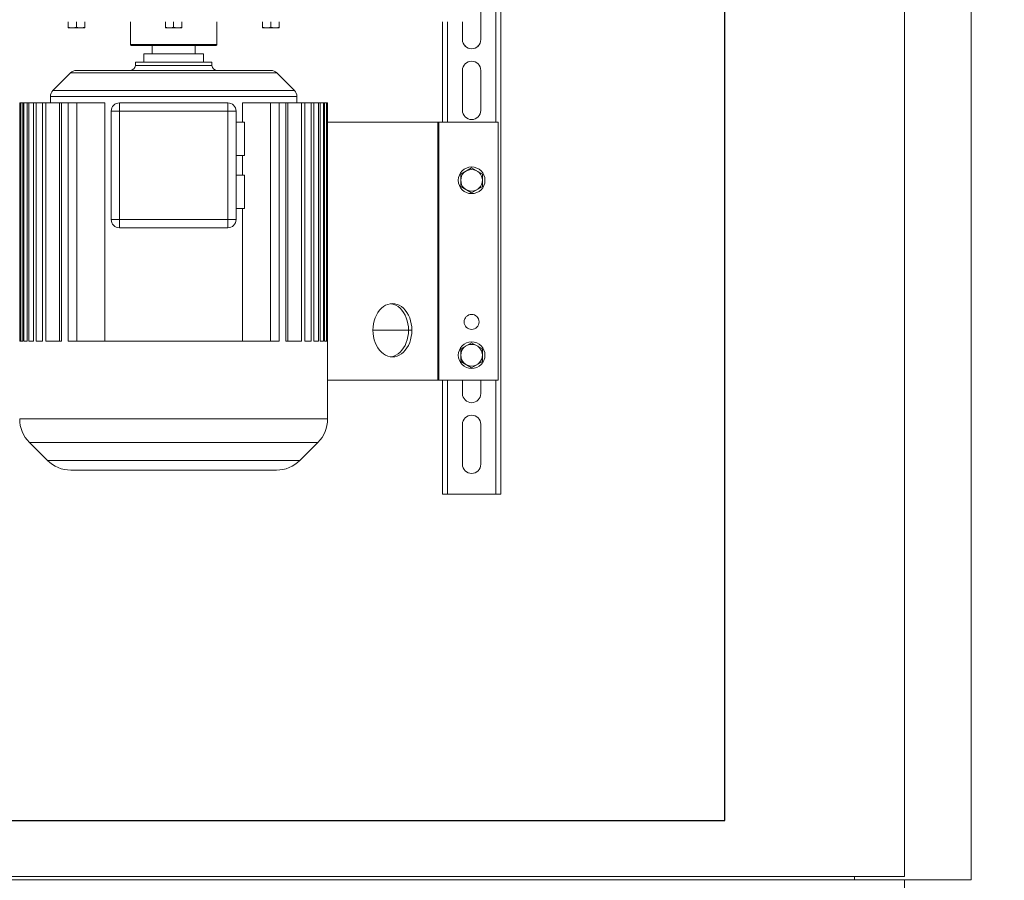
# Model space of a CAD drawing. Header units: millimetres. Extents: x -3034 to 546681, y -100001 to 133386.
# Tile 44 of 173: x 72412 to 73004, y -4160 to -3644. Entities that reach past the tile are written whole.
import ezdxf

# ---------------------------------------------------------------- set-up
doc = ezdxf.new("R2010")
doc.units = ezdxf.units.MM
doc.set_wipeout_variables(frame=1)
doc.linetypes.add('ACAD_ISO03W100', pattern=[150, 60, -90])
doc.linetypes.add('Wipeout_Contour', pattern=[1000, 0, -1000])
for name, color, linetype in [('___INST__AR_podstawy', 3, 'Continuous'), ('ELEK CIENKIE', 80, 'Continuous'), ('ELEK ODGROMÓWKA', 214, 'Continuous'), ('Słup', 252, 'Continuous')]:
    doc.layers.add(name, color=color, linetype=linetype)

# ---------------------------------------------------------------- blocks, each defined once
blk = doc.blocks.new('A$C67C5DD4D')
at = {"color": 254, "linetype": 'Wipeout_Contour', "lineweight": 0, "ltscale": 478308.335261}
blk.add_wipeout([(40408.52, 21529.51), (41208.52, 21529.51), (41208.52, 23359.51), (40408.52, 23359.51)], dxfattribs=at).dxf.layer = 'Słup'
at = {"layer": 'Słup'}
for p, q in [((41208.52, 21529.51), (41208.52, 23359.51)), ((40408.52, 21529.51), (41208.52, 21529.51))]:
    blk.add_line(p, q, dxfattribs=at)
blk = doc.blocks.new('iglice')
at = {"layer": 'ELEK CIENKIE', "color": 232, "linetype": 'ACAD_ISO03W100', "ltscale": 3}
blk.add_circle((-36414.81, 17462.62), 7540, dxfattribs=at)
blk = doc.blocks.new('wentDACH')
at = {"color": 8, "lineweight": 9}
for p, q in [((-113050.8, 41098.9), (-113050.8, 39240.9)), ((-113090.8, 41096.9), (-113090.8, 39242.9)), ((-113971.8, 39242.9), (-113090.8, 39242.9)), ((-113971.8, 39240.9), (-113090.8, 39240.9)), ((-113120.8, 39240.9), (-113120.8, 39242.9)), ((-113090.8, 39240.9), (-113050.8, 39240.9))]:
    blk.add_line(p, q, dxfattribs=at)
at = {"color": 8, "linetype": 'Continuous', "lineweight": 9}
for p, q in [((-113333.3, 39926.4), (-113333.3, 39472.4)), ((-113336.3, 39824.9), (-113336.3, 39723.09)), ((-113345.3, 39745.4), (-113345.3, 39769.4)), ((-113345.3, 39745.4), (-113345.3, 39769.4)), ((-113593.25, 39752.38), (-113593.25, 39756.08)), ((-113588.25, 39756.08), (-113588.25, 39752.83)), ((-113583.25, 39756.08), (-113583.25, 39752.38)), ((-113555.8, 39742.38), (-113555.8, 39756.08)), ((-113534.8, 39752.38), (-113534.8, 39756.08)), ((-113529.8, 39756.08), (-113529.8, 39752.83)), ((-113524.8, 39756.08), (-113524.8, 39752.38)), ((-113503.8, 39742.38), (-113503.8, 39756.08)), ((-113476.34, 39752.38), (-113476.34, 39756.08)), ((-113471.34, 39756.08), (-113471.34, 39752.83)), ((-113466.34, 39756.08), (-113466.34, 39752.38)), ((-113368.3, 39756.08), (-113368.3, 39695.9)), ((-113365.3, 39723.09), (-113365.3, 39756.08)), ((-113356.3, 39756.08), (-113356.3, 39745.4)), ((-113593.25, 39752.83), (-113592.92, 39752.73)), ((-113593.25, 39752.38), (-113583.25, 39752.38)), ((-113592.92, 39752.73), (-113592.6, 39752.64)), ((-113592.6, 39752.64), (-113592.29, 39752.56)), ((-113592.29, 39752.56), (-113591.98, 39752.5)), ((-113591.98, 39752.5), (-113591.67, 39752.45)), ((-113591.67, 39752.45), (-113591.36, 39752.41)), ((-113591.36, 39752.41), (-113591.06, 39752.39)), ((-113591.06, 39752.39), (-113590.75, 39752.38)), ((-113590.75, 39752.38), (-113590.45, 39752.39)), ((-113590.45, 39752.39), (-113590.14, 39752.41)), ((-113590.14, 39752.41), (-113589.83, 39752.45)), ((-113589.83, 39752.45), (-113589.52, 39752.5)), ((-113589.52, 39752.5), (-113589.22, 39752.56)), ((-113589.22, 39752.56), (-113588.9, 39752.64)), ((-113588.9, 39752.64), (-113588.58, 39752.73)), ((-113588.58, 39752.73), (-113588.25, 39752.83)), ((-113588.25, 39752.83), (-113587.92, 39752.73)), ((-113587.92, 39752.73), (-113587.6, 39752.64)), ((-113587.6, 39752.64), (-113587.29, 39752.56)), ((-113587.29, 39752.56), (-113586.98, 39752.5)), ((-113586.98, 39752.5), (-113586.67, 39752.45)), ((-113586.67, 39752.45), (-113586.36, 39752.41)), ((-113586.36, 39752.41), (-113586.06, 39752.39)), ((-113586.06, 39752.39), (-113585.75, 39752.38)), ((-113585.75, 39752.38), (-113585.45, 39752.39)), ((-113585.45, 39752.39), (-113585.14, 39752.41)), ((-113585.14, 39752.41), (-113584.83, 39752.45)), ((-113584.83, 39752.45), (-113584.52, 39752.5)), ((-113584.52, 39752.5), (-113584.22, 39752.56)), ((-113584.22, 39752.56), (-113583.9, 39752.64)), ((-113583.9, 39752.64), (-113583.58, 39752.73)), ((-113583.58, 39752.73), (-113583.25, 39752.83)), ((-113534.8, 39752.83), (-113534.47, 39752.73)), ((-113534.8, 39752.38), (-113524.8, 39752.38)), ((-113534.47, 39752.73), (-113534.15, 39752.64)), ((-113534.15, 39752.64), (-113533.83, 39752.56)), ((-113533.83, 39752.56), (-113533.52, 39752.5)), ((-113533.52, 39752.5), (-113533.21, 39752.45)), ((-113533.21, 39752.45), (-113532.91, 39752.41)), ((-113532.91, 39752.41), (-113532.6, 39752.39)), ((-113532.6, 39752.39), (-113532.3, 39752.38)), ((-113532.3, 39752.38), (-113531.99, 39752.39)), ((-113531.99, 39752.39), (-113531.68, 39752.41)), ((-113531.68, 39752.41), (-113531.38, 39752.45)), ((-113531.38, 39752.45), (-113531.07, 39752.5)), ((-113531.07, 39752.5), (-113530.76, 39752.56)), ((-113530.76, 39752.56), (-113530.45, 39752.64)), ((-113530.45, 39752.64), (-113530.12, 39752.73)), ((-113530.12, 39752.73), (-113529.8, 39752.83)), ((-113529.8, 39752.83), (-113529.47, 39752.73)), ((-113529.47, 39752.73), (-113529.15, 39752.64)), ((-113529.15, 39752.64), (-113528.83, 39752.56)), ((-113528.83, 39752.56), (-113528.52, 39752.5)), ((-113528.52, 39752.5), (-113528.21, 39752.45)), ((-113528.21, 39752.45), (-113527.91, 39752.41)), ((-113527.91, 39752.41), (-113527.6, 39752.39)), ((-113527.6, 39752.39), (-113527.3, 39752.38)), ((-113527.3, 39752.38), (-113526.99, 39752.39)), ((-113526.99, 39752.39), (-113526.68, 39752.41)), ((-113526.68, 39752.41), (-113526.38, 39752.45)), ((-113526.38, 39752.45), (-113526.07, 39752.5)), ((-113526.07, 39752.5), (-113525.76, 39752.56)), ((-113525.76, 39752.56), (-113525.45, 39752.64)), ((-113525.45, 39752.64), (-113525.12, 39752.73)), ((-113525.12, 39752.73), (-113524.8, 39752.83)), ((-113476.34, 39752.83), (-113476.01, 39752.73)), ((-113476.34, 39752.38), (-113466.34, 39752.38)), ((-113476.01, 39752.73), (-113475.69, 39752.64)), ((-113475.69, 39752.64), (-113475.37, 39752.56)), ((-113475.37, 39752.56), (-113475.07, 39752.5)), ((-113475.07, 39752.5), (-113474.76, 39752.45)), ((-113474.76, 39752.45), (-113474.45, 39752.41)), ((-113474.45, 39752.41), (-113474.14, 39752.39)), ((-113474.14, 39752.39), (-113473.84, 39752.38)), ((-113473.84, 39752.38), (-113473.53, 39752.39)), ((-113473.53, 39752.39), (-113473.23, 39752.41)), ((-113473.23, 39752.41), (-113472.92, 39752.45)), ((-113472.92, 39752.45), (-113472.61, 39752.5)), ((-113472.61, 39752.5), (-113472.3, 39752.56)), ((-113472.3, 39752.56), (-113471.99, 39752.64)), ((-113471.99, 39752.64), (-113471.67, 39752.73)), ((-113471.67, 39752.73), (-113471.34, 39752.83)), ((-113471.34, 39752.83), (-113471.01, 39752.73)), ((-113471.01, 39752.73), (-113470.69, 39752.64)), ((-113470.69, 39752.64), (-113470.37, 39752.56)), ((-113470.37, 39752.56), (-113470.07, 39752.5)), ((-113470.07, 39752.5), (-113469.76, 39752.45)), ((-113469.76, 39752.45), (-113469.45, 39752.41)), ((-113469.45, 39752.41), (-113469.14, 39752.39)), ((-113469.14, 39752.39), (-113468.84, 39752.38)), ((-113468.84, 39752.38), (-113468.53, 39752.39)), ((-113468.53, 39752.39), (-113468.23, 39752.41)), ((-113468.23, 39752.41), (-113467.92, 39752.45)), ((-113467.92, 39752.45), (-113467.61, 39752.5)), ((-113467.61, 39752.5), (-113467.3, 39752.56)), ((-113467.3, 39752.56), (-113466.99, 39752.64)), ((-113466.99, 39752.64), (-113466.67, 39752.73)), ((-113466.67, 39752.73), (-113466.34, 39752.83)), ((-113555.8, 39742.38), (-113503.8, 39742.38)), ((-113555.3, 39741.88), (-113504.3, 39741.88)), ((-113542.8, 39736.9), (-113542.8, 39741.9)), ((-113516.8, 39736.9), (-113516.8, 39741.9)), ((-113552.8, 39729.9), (-113552.8, 39731.9)), ((-113552.8, 39731.9), (-113506.8, 39731.9)), ((-113547.8, 39731.9), (-113547.8, 39736.9)), ((-113547.79, 39736.9), (-113511.8, 39736.9)), ((-113511.8, 39731.9), (-113511.8, 39736.9)), ((-113506.8, 39729.9), (-113506.8, 39731.9)), ((-113602.33, 39714.86), (-113591.76, 39725.43)), ((-113591.76, 39725.43), (-113467.83, 39725.43)), ((-113471.37, 39726.9), (-113588.22, 39726.9)), ((-113506.8, 39729.9), (-113552.8, 39729.9)), ((-113457.26, 39714.86), (-113467.83, 39725.43)), ((-113356.3, 39726.9), (-113356.3, 39702.9)), ((-113345.3, 39702.9), (-113345.3, 39726.9)), ((-113365.3, 39695.9), (-113365.3, 39723.09)), ((-113336.3, 39723.09), (-113336.3, 39695.9)), ((-113602.33, 39714.86), (-113457.26, 39714.86)), ((-113622.28, 39564.4), (-113622.28, 39707.4)), ((-113598.47, 39707.4), (-113622.28, 39707.4)), ((-113621.9, 39564.4), (-113621.9, 39707.4)), ((-113621.58, 39564.4), (-113621.58, 39707.4)), ((-113620.43, 39564.4), (-113620.43, 39707.4)), ((-113619.76, 39564.4), (-113619.76, 39707.4)), ((-113617.8, 39564.4), (-113617.8, 39707.4)), ((-113616.77, 39564.4), (-113616.77, 39707.4)), ((-113613.9, 39564.4), (-113613.9, 39707.4)), ((-113612.46, 39564.4), (-113612.46, 39707.4)), ((-113608.56, 39564.4), (-113608.56, 39707.4)), ((-113606.63, 39564.4), (-113606.63, 39707.4)), ((-113603.8, 39707.4), (-113603.8, 39711.32)), ((-113603.8, 39711.32), (-113455.8, 39711.32)), ((-113598.47, 39707.4), (-113598.47, 39564.4)), ((-113571.15, 39707.4), (-113598.47, 39707.4)), ((-113597.11, 39707.4), (-113597.11, 39564.4)), ((-113593.23, 39707.4), (-113593.23, 39564.4)), ((-113587.89, 39707.4), (-113587.89, 39564.4)), ((-113571.15, 39707.4), (-113571.15, 39564.4)), ((-113562.3, 39632.4), (-113562.3, 39707.4)), ((-113497.3, 39707.4), (-113562.3, 39707.4)), ((-113497.3, 39632.4), (-113497.3, 39707.4)), ((-113488.44, 39707.4), (-113437.31, 39707.4)), ((-113488.44, 39707.4), (-113488.44, 39695.9)), ((-113471.7, 39564.4), (-113471.7, 39707.4)), ((-113466.36, 39564.4), (-113466.36, 39707.4)), ((-113462.48, 39564.4), (-113462.48, 39707.4)), ((-113461.12, 39564.4), (-113461.12, 39707.4)), ((-113455.8, 39711.32), (-113455.8, 39707.4)), ((-113452.96, 39564.4), (-113452.96, 39707.4)), ((-113451.03, 39564.4), (-113451.03, 39707.4)), ((-113447.13, 39564.4), (-113447.13, 39707.4)), ((-113445.69, 39564.4), (-113445.69, 39707.4)), ((-113442.82, 39564.4), (-113442.82, 39707.4)), ((-113441.8, 39564.4), (-113441.8, 39707.4)), ((-113439.83, 39564.4), (-113439.83, 39707.4)), ((-113439.16, 39564.4), (-113439.16, 39707.4)), ((-113438.01, 39564.4), (-113438.01, 39707.4)), ((-113437.69, 39564.4), (-113437.69, 39707.4)), ((-113437.31, 39564.4), (-113437.31, 39707.4)), ((-113356.3, 39712.95), (-113356.3, 39702.9)), ((-113345.3, 39702.9), (-113345.3, 39712.95)), ((-113567.3, 39702.4), (-113567.3, 39637.4)), ((-113567.3, 39702.4), (-113492.3, 39702.4)), ((-113492.3, 39702.4), (-113492.3, 39637.4)), ((-113492.3, 39695.9), (-113487.3, 39695.9)), ((-113487.3, 39675.9), (-113487.3, 39695.9)), ((-113437.3, 39695.9), (-113334.8, 39695.9)), ((-113371.08, 39695.9), (-113371.08, 39540.9)), ((-113370.4, 39695.9), (-113370.4, 39540.9)), ((-113334.8, 39695.9), (-113334.8, 39540.9)), ((-113492.3, 39675.9), (-113487.3, 39675.9)), ((-113488.44, 39675.9), (-113488.44, 39663.9)), ((-113357.3, 39664.65), (-113350.8, 39668.4)), ((-113350.8, 39668.4), (-113344.3, 39664.65)), ((-113492.3, 39663.9), (-113487.3, 39663.9)), ((-113487.3, 39643.9), (-113487.3, 39663.9)), ((-113357.3, 39657.14), (-113357.3, 39664.65)), ((-113344.3, 39664.65), (-113344.3, 39657.14)), ((-113350.8, 39653.39), (-113357.3, 39657.14)), ((-113344.3, 39657.14), (-113350.8, 39653.39)), ((-113492.3, 39643.9), (-113487.3, 39643.9)), ((-113488.44, 39643.9), (-113488.44, 39564.4)), ((-113567.3, 39637.4), (-113492.3, 39637.4)), ((-113562.3, 39632.4), (-113497.3, 39632.4)), ((-113406.15, 39582.87), (-113405.03, 39584.06)), ((-113405.03, 39584.06), (-113403.82, 39585.06)), ((-113403.82, 39585.06), (-113402.54, 39585.86)), ((-113402.54, 39585.86), (-113401.19, 39586.43)), ((-113401.19, 39586.43), (-113399.8, 39586.78)), ((-113399.8, 39586.78), (-113398.39, 39586.89)), ((-113399.41, 39586.81), (-113399.02, 39586.78)), ((-113399.02, 39586.78), (-113397.63, 39586.43)), ((-113398.39, 39586.89), (-113396.98, 39586.78)), ((-113397.63, 39586.43), (-113396.28, 39585.86)), ((-113396.98, 39586.78), (-113395.59, 39586.43)), ((-113396.28, 39585.86), (-113394.99, 39585.06)), ((-113395.59, 39586.43), (-113394.24, 39585.86)), ((-113394.99, 39585.06), (-113393.78, 39584.06)), ((-113394.24, 39585.86), (-113392.95, 39585.06)), ((-113393.78, 39584.06), (-113392.67, 39582.87)), ((-113392.95, 39585.06), (-113391.74, 39584.06)), ((-113391.74, 39584.06), (-113390.63, 39582.87)), ((-113409.33, 39576.57), (-113408.75, 39578.33)), ((-113408.75, 39578.33), (-113408.02, 39579.98)), ((-113408.02, 39579.98), (-113407.15, 39581.51)), ((-113407.15, 39581.51), (-113406.15, 39582.87)), ((-113392.67, 39582.87), (-113391.67, 39581.51)), ((-113391.67, 39581.51), (-113390.8, 39579.98)), ((-113390.8, 39579.98), (-113390.07, 39578.33)), ((-113390.63, 39582.87), (-113389.63, 39581.51)), ((-113390.07, 39578.33), (-113389.49, 39576.57)), ((-113389.63, 39581.51), (-113388.76, 39579.98)), ((-113388.76, 39579.98), (-113388.02, 39578.33)), ((-113388.02, 39578.33), (-113387.45, 39576.57)), ((-113410.09, 39570.9), (-113410, 39572.84)), ((-113410, 39572.84), (-113409.75, 39574.72)), ((-113409.75, 39574.72), (-113409.33, 39576.57)), ((-113389.49, 39576.57), (-113389.07, 39574.72)), ((-113389.07, 39574.72), (-113388.82, 39572.84)), ((-113388.82, 39572.84), (-113388.73, 39570.9)), ((-113387.45, 39576.57), (-113387.02, 39574.72)), ((-113387.02, 39574.72), (-113386.77, 39572.84)), ((-113386.77, 39572.84), (-113386.68, 39570.9)), ((-113410, 39568.95), (-113410.09, 39570.9)), ((-113410.09, 39570.9), (-113388.73, 39570.9)), ((-113409.75, 39567.07), (-113410, 39568.95)), ((-113409.33, 39565.22), (-113409.75, 39567.07)), ((-113389.07, 39567.07), (-113389.49, 39565.22)), ((-113388.82, 39568.95), (-113389.07, 39567.07)), ((-113388.73, 39570.9), (-113388.82, 39568.95)), ((-113386.68, 39570.9), (-113388.73, 39570.9)), ((-113387.02, 39567.07), (-113387.45, 39565.22)), ((-113386.77, 39568.95), (-113387.02, 39567.07)), ((-113386.68, 39570.9), (-113386.77, 39568.95)), ((-113622.28, 39564.4), (-113621.9, 39564.4)), ((-113621.58, 39564.4), (-113620.43, 39564.4)), ((-113619.76, 39564.4), (-113617.8, 39564.4)), ((-113616.77, 39564.4), (-113613.9, 39564.4)), ((-113612.46, 39564.4), (-113608.56, 39564.4)), ((-113606.63, 39564.4), (-113597.11, 39564.4)), ((-113466.36, 39564.4), (-113593.23, 39564.4)), ((-113462.48, 39564.4), (-113452.96, 39564.4)), ((-113451.03, 39564.4), (-113447.13, 39564.4)), ((-113445.69, 39564.4), (-113442.82, 39564.4)), ((-113441.8, 39564.4), (-113439.83, 39564.4)), ((-113439.16, 39564.4), (-113438.01, 39564.4)), ((-113437.69, 39564.4), (-113437.31, 39564.4)), ((-113437.3, 39564.4), (-113437.3, 39517.68)), ((-113408.75, 39563.46), (-113409.33, 39565.22)), ((-113408.02, 39561.81), (-113408.75, 39563.46)), ((-113407.15, 39560.29), (-113408.02, 39561.81)), ((-113406.15, 39558.92), (-113407.15, 39560.29)), ((-113391.67, 39560.29), (-113392.67, 39558.92)), ((-113390.8, 39561.81), (-113391.67, 39560.29)), ((-113390.07, 39563.46), (-113390.8, 39561.81)), ((-113389.63, 39560.29), (-113390.63, 39558.92)), ((-113389.49, 39565.22), (-113390.07, 39563.46)), ((-113388.76, 39561.81), (-113389.63, 39560.29)), ((-113388.02, 39563.46), (-113388.76, 39561.81)), ((-113387.45, 39565.22), (-113388.02, 39563.46)), ((-113357.3, 39559.65), (-113350.8, 39563.4)), ((-113357.3, 39552.14), (-113357.3, 39559.65)), ((-113350.8, 39563.4), (-113344.3, 39559.65)), ((-113344.3, 39559.65), (-113344.3, 39552.14)), ((-113405.03, 39557.73), (-113406.15, 39558.92)), ((-113403.82, 39556.73), (-113405.03, 39557.73)), ((-113402.54, 39555.94), (-113403.82, 39556.73)), ((-113401.19, 39555.36), (-113402.54, 39555.94)), ((-113399.8, 39555.01), (-113401.19, 39555.36)), ((-113398.39, 39554.9), (-113399.8, 39555.01)), ((-113397.63, 39555.36), (-113399.02, 39555.01)), ((-113396.98, 39555.01), (-113398.39, 39554.9)), ((-113396.28, 39555.94), (-113397.63, 39555.36)), ((-113395.59, 39555.36), (-113396.98, 39555.01)), ((-113394.99, 39556.73), (-113396.28, 39555.94)), ((-113394.24, 39555.94), (-113395.59, 39555.36)), ((-113393.78, 39557.73), (-113394.99, 39556.73)), ((-113392.95, 39556.73), (-113394.24, 39555.94)), ((-113392.67, 39558.92), (-113393.78, 39557.73)), ((-113391.74, 39557.73), (-113392.95, 39556.73)), ((-113390.63, 39558.92), (-113391.74, 39557.73)), ((-113350.8, 39548.39), (-113357.3, 39552.14)), ((-113344.3, 39552.14), (-113350.8, 39548.39)), ((-113437.3, 39540.9), (-113334.8, 39540.9)), ((-113368.3, 39540.9), (-113368.3, 39472.4)), ((-113365.3, 39486.59), (-113365.3, 39540.9)), ((-113356.3, 39540.9), (-113356.3, 39532.9)), ((-113345.3, 39532.9), (-113345.3, 39540.9)), ((-113336.3, 39540.9), (-113336.3, 39486.59)), ((-113622.3, 39517.68), (-113437.3, 39517.68)), ((-113356.3, 39514.4), (-113356.3, 39504.34)), ((-113356.3, 39514.4), (-113356.3, 39490.4)), ((-113345.3, 39504.34), (-113345.3, 39514.4)), ((-113345.3, 39490.4), (-113345.3, 39514.4)), ((-113616.44, 39503.54), (-113443.15, 39503.54)), ((-113616.44, 39503.54), (-113605.65, 39492.75)), ((-113443.15, 39503.54), (-113453.94, 39492.75)), ((-113356.3, 39500.45), (-113356.3, 39490.4)), ((-113345.3, 39490.4), (-113345.3, 39500.45)), ((-113453.94, 39492.75), (-113605.65, 39492.75)), ((-113468.08, 39486.9), (-113591.51, 39486.9)), ((-113365.3, 39472.4), (-113365.3, 39486.59)), ((-113336.3, 39486.59), (-113336.3, 39472.4)), ((-113368.3, 39472.4), (-113333.3, 39472.4)), ((-113971.8, 39240.9), (-113090.8, 39240.9)), ((-113090.8, 39230.33), (-113090.8, 39240.9))]:
    blk.add_line(p, q, dxfattribs=at)
for centre, radius in [((-113350.8, 39660.9), 8), ((-113350.8, 39660.9), 6.5), ((-113350.8, 39575.9), 4.5), ((-113350.8, 39555.9), 8), ((-113350.8, 39555.9), 6.5)]:
    blk.add_circle(centre, radius, dxfattribs=at)
for centre, radius, start, end in [((-113350.8, 39745.4), 5.5, 180, 226.65904), ((-113350.8, 39745.4), 5.5, 180, 0), ((-113350.8, 39745.4), 5.5, 313.34096, 0), ((-113555.3, 39742.38), 0.5, 180, 270), ((-113504.3, 39742.38), 0.5, 270, 0), ((-113350.8, 39726.9), 5.5, 0, 180), ((-113588.22, 39721.9), 5, 90, 135), ((-113555.8, 39729.9), 3, 270.00219, 0), ((-113503.8, 39729.9), 3, 180, 269.99781), ((-113471.37, 39721.9), 5, 45, 90), ((-113598.8, 39711.32), 5, 135, 180), ((-113460.8, 39711.32), 5, 0, 45.00001), ((-113562.3, 39702.4), 5, 90, 180), ((-113497.3, 39702.4), 5, 0, 90), ((-113350.8, 39702.9), 5.5, 180, 0), ((-113350.8, 39702.9), 5.5, 180, 0), ((-113562.3, 39637.4), 5, 180, 270), ((-113497.3, 39637.4), 5, 270, 0), ((-113350.8, 39532.9), 5.5, 180, 0), ((-113350.8, 39514.4), 5.5, 0, 180), ((-113350.8, 39514.4), 5.5, 0, 180), ((-113602.3, 39517.68), 20, 180, 225), ((-113457.3, 39517.68), 20, 315, 0), ((-113591.51, 39506.9), 20, 225, 270), ((-113468.08, 39506.9), 20, 270, 315), ((-113350.8, 39490.4), 5.5, 180, 0), ((-113350.8, 39490.4), 5.5, 180, 0)]:
    blk.add_arc(centre, radius, start, end, dxfattribs=at)

msp = doc.modelspace()

# ---------------------------------------------------------------- block references
msp.add_blockref('A$C67C5DD4D', (31627.445, -25653.943))

# ---------------------------------------------------------------- next in the draw order: block references
at = {"layer": '___INST__AR_podstawy', "color": 210, "lineweight": 40}
msp.add_blockref('wentDACH', (186034.592, -43400.942), dxfattribs=at)
at = {"layer": 'ELEK ODGROMÓWKA'}
msp.add_blockref('iglice', (111335.99, -24243.943), dxfattribs=at)

doc.saveas('drawing.dxf')
